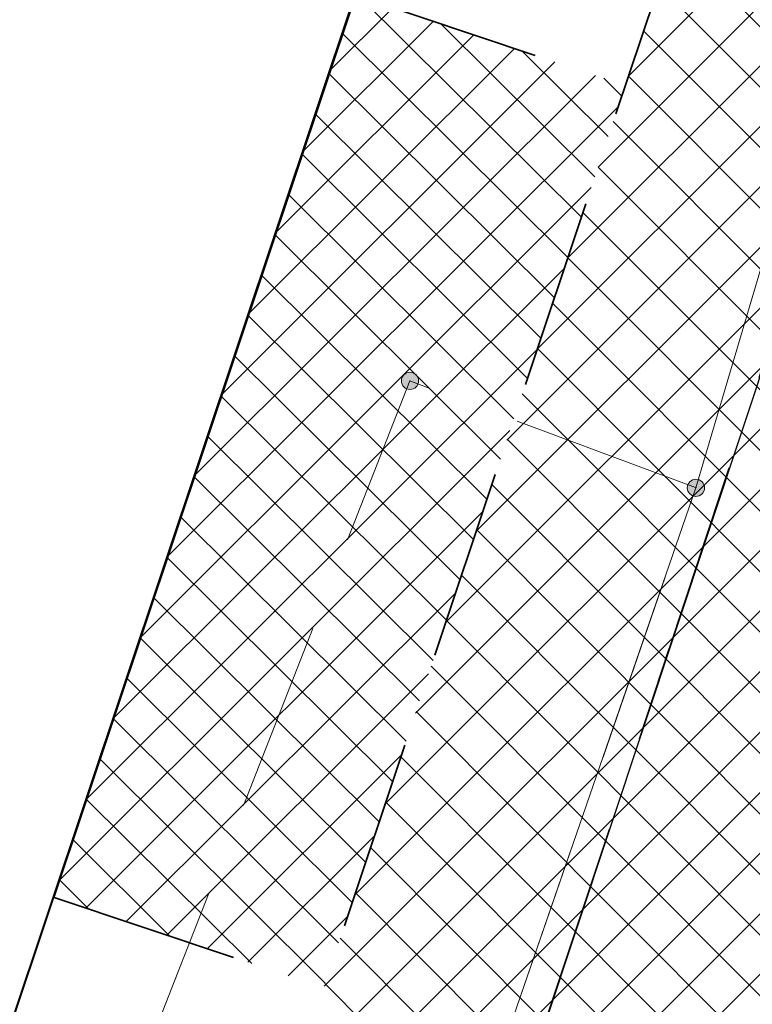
# Model space of a CAD drawing. Header units: metres. Extents: x 6599594 to 6600699, y 5687867 to 5691114.
# Tile 172 of 256: x 6599943.85 to 6599947.7, y 5688863.19 to 5688868.37. Entities that reach past the tile are written whole.
import ezdxf

# ---------------------------------------------------------------- set-up
doc = ezdxf.new("R2010")
doc.units = ezdxf.units.M
doc.header["$MEASUREMENT"] = 0
for name, pattern in [('1', [0]), ('3_EGBZ', [1.5, 1, -0.5]), ('BTO', [0]), ('BUG', [1.5, 1, -0.5]), ('GUK', [2, 1.5, -0.5]), ('GUZ', [1, 0.5, -0.5]), ('L_0_04', [1.5, 1, -0.5])]:
    doc.linetypes.add(name, pattern=pattern)
doc.layers.get('0').update_dxf_attribs({"color": 253, "linetype": 'CONTINUOUS', "lineweight": 13})
for name, color, linetype, lineweight in [('_dren', 30, '3_EGBZ', 40), ('_kolor chodnik', 50, '1', 5), ('_kolor jezdnia', 4, '1', 0), ('_kolor pobocze', 211, '1', 5), ('_kolor zjazdy kostka', 7, '1', 5), ('_kolor zjazdy tłuczeń', 30, '1', 5), ('_kolor ścieżka @ 1', 10, '1', 0), ('_kraweznik', 7, 'CONTINUOUS', 35), ('_obrzeze', 10, 'BUG', 35), ('_podział mój', 201, 'BTO', 40), ('Dzialki', 130, '1', 30), ('Kontury', 252, 'GUK', 9), ('OT_Komunikacja', 7, 'CONTINUOUS', 0), ('OT_ZagospodarowanieTerenu', 7, 'CONTINUOUS', 0), ('pkt_sztuczny_i_naturalny', 7, 'CONTINUOUS', 5), ('Uzytki', 252, 'GUZ', 9)]:
    doc.layers.add(name, color=color, linetype=linetype, lineweight=lineweight)
pattern_1 = [(45, (0, 0), (-0.1414213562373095, 0.1414213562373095), []), (135, (0, 0), (-0.1414213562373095, -0.1414213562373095), [])]

# ---------------------------------------------------------------- blocks, each defined once
blk = doc.blocks.new('169')
at = {"linetype": 'Continuous', "lineweight": 13}
blk.add_hatch(color=0, dxfattribs=at).paths.add_polyline_path([(0, -0.090553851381, 1), (0, 0.090553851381, 1)])
at = {"color": 0, "linetype": 'Continuous', "lineweight": 13}
blk.add_circle((0, 0), 0.090553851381, dxfattribs=at)
blk = doc.blocks.new('hhh')
at = {"layer": '_podział mój'}
blk.add_line((6600012.715234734, 5689068.962127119), (6599853.466151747, 5688593.232024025), dxfattribs=at)

msp = doc.modelspace()

# ---------------------------------------------------------------- hatches: boundary and pattern name
at = {"layer": '_kolor chodnik'}
h = msp.add_hatch(dxfattribs=at)
h.set_pattern_fill('ANSI37', color=256, scale=1.6)
h.set_pattern_definition(pattern_1)
h.paths.add_polyline_path([(6599849.938171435, 5688542.085872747), (6599852.232147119, 5688548.938742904), (6599853.573135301, 5688548.489851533), (6599853.827082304, 5688549.248475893), (6599851.793849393, 5688549.929093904), (6599849.895278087, 5688548.982823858), (6599847.823506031, 5688542.793750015)])
edge = h.paths.add_edge_path()
edge.add_line((6600018.106075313, 5689087.454911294), (6600022.42781917, 5689091.229234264))
edge.add_line((6600022.42781917, 5689091.229234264), (6600020.233254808, 5689093.742094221))
edge.add_line((6600020.233254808, 5689093.742094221), (6600017.159471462, 5689091.057656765))
edge.add_arc((6600023.275194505, 5689085.385140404), 8.34143334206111, 137.1531558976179, 148.8016577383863)
edge.add_line((6600016.140105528, 5689089.706021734), (6600018.106075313, 5689087.454911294))
h.paths.add_polyline_path([(6600038.501784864, 5689187.59229436), (6600037.906968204, 5689187.700586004), (6600037.638296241, 5689186.224843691), (6600038.240083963, 5689186.115282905)])
h.paths.add_polyline_path([(6600069.098302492, 5689360.276020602), (6600068.321239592, 5689360.413462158), (6600068.064048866, 5689358.936495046), (6600068.836639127, 5689358.799546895)])
h.paths.add_polyline_path([(6600082.393785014, 5689362.950258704), (6600082.941124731, 5689366.103121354), (6600081.481377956, 5689366.361351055), (6600080.923159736, 5689363.210828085)])
h.paths.add_polyline_path([(6600074.022236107, 5689388.065861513), (6600072.983907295, 5689388.249860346), (6600072.723374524, 5689386.772538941), (6600073.760538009, 5689386.588865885)])
h.paths.add_polyline_path([(6600105.602402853, 5689486.45426531), (6600106.738797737, 5689489.760539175), (6600105.28818975, 5689490.281952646), (6600104.132785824, 5689486.965912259)])
h.paths.add_polyline_path([(6600132.519778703, 5689678.737346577), (6600131.636986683, 5689678.922259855), (6600131.330470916, 5689677.453953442), (6600132.212256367, 5689677.269208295)])
h.paths.add_polyline_path([(6600156.649397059, 5689798.7449027), (6600156.48800471, 5689797.95886096), (6600157.450195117, 5689797.757316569), (6600157.615023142, 5689798.542205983)])
h.paths.add_polyline_path([(6600189.055358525, 5689948.643107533), (6600187.902868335, 5689948.884512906), (6600187.600024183, 5689947.417400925), (6600188.748131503, 5689947.176379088)])
edge = h.paths.add_edge_path()
edge.add_line((6600204.459383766, 5690032.969035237), (6600204.153258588, 5690031.227801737))
edge.add_arc((6600202.328347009, 5690027.299936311), 4.331100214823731, 41.853001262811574, 65.08011546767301, ccw=False)
edge.add_arc((6600032.903931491, 5690051.979071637), 174.020003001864, 352.8070218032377, 353.495463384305)
edge.add_arc((6600202.372679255, 5690027.343587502), 5.999999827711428, 55.12102442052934, 69.64815978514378)
edge = h.paths.add_edge_path()
edge.add_line((6600205.046027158, 5690040.265402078), (6600204.972740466, 5690038.483452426))
edge.add_arc((6600203.986269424, 5690044.401803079), 5.999999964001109, 279.4630688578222, 294.9140560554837)
edge.add_line((6600206.513819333, 5690038.960158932), (6600206.607027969, 5690041.030672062))
edge.add_arc((6600203.986269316, 5690044.401803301), 4.270000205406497, 284.3702444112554, 307.86193139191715, ccw=False)
edge = h.paths.add_edge_path()
edge.add_arc((6600203.547470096, 5690044.558759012), 6.446878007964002, 324.43500910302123, 356.20133685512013, ccw=False)
edge.add_arc((6600203.986269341, 5690044.401803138), 6.000000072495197, 323.2169970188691, 357.4193489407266)
h.paths.add_polyline_path([(6600208.910055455, 5690121.713696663), (6600208.146285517, 5690121.748120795), (6600207.125602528, 5690121.794124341), (6600209.971605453, 5690121.665851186)])
edge = h.paths.add_edge_path()
edge.add_line((6600238.769818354, 5690481.648294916), (6600240.338176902, 5690490.87374652))
edge.add_line((6600240.338176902, 5690490.87374652), (6600241.251295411, 5690510.829461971))
edge.add_line((6600241.251295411, 5690510.829461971), (6600239.524022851, 5690510.928942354))
edge.add_line((6600239.524022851, 5690510.928942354), (6600238.633343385, 5690491.167757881))
edge.add_line((6600238.633343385, 5690491.167757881), (6600234.579716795, 5690467.661262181))
edge.add_line((6600234.579716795, 5690467.661262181), (6600234.449796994, 5690464.966873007))
edge.add_arc((6600242.443669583, 5690464.607462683), 8.001948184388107, 177.4256737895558, 268.2543056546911)
edge.add_line((6600242.199903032, 5690456.609228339), (6600242.216657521, 5690457.359274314))
edge.add_line((6600242.216657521, 5690457.359274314), (6600242.305257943, 5690458.836738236))
edge.add_arc((6600242.444504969, 5690464.607952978), 5.772894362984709, 177.0298084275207, 268.6178439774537, ccw=False)
edge.add_line((6600236.679365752, 5690464.907083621), (6600236.951876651, 5690470.95443634))
edge.add_line((6600236.951876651, 5690470.95443634), (6600238.15078669, 5690478.210832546))
edge.add_line((6600238.15078669, 5690478.210832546), (6600238.769818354, 5690481.648294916))
h.paths.add_polyline_path([(6600238.769818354, 5690481.648294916), (6600238.15078669, 5690478.210832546), (6600239.670056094, 5690477.930590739), (6600240.266710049, 5690481.376366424)])
edge = h.paths.add_edge_path()
edge.add_line((6600223.366500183, 5690460.339976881), (6600223.278629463, 5690457.997544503))
edge.add_arc((6600220.967166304, 5690465.656339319), 7.999999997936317, 286.7940807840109, 300.2738222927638)
edge.add_line((6600225.000231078, 5690458.747331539), (6600225.240084, 5690461.623695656))
edge.add_arc((6600221.105749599, 5690465.648640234), 5.76999998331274, 293.06724424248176, 315.7681070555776, ccw=False)
edge = h.paths.add_edge_path()
edge.add_arc((6600220.025145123, 5690444.676291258), 5.770000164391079, 37.996647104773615, 59.94382588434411, ccw=False)
edge.add_line((6600224.572175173, 5690448.22839199), (6600224.817793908, 5690451.081798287))
edge.add_arc((6600220.025145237, 5690444.676291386), 7.999999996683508, 53.19588653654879, 68.15166733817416)
edge.add_line((6600223.00235276, 5690452.101669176), (6600222.91504296, 5690449.670427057))
edge = h.paths.add_edge_path()
edge.add_arc((6600221.105749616, 5690465.648640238), 7.999999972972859, 328.0222308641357, 357.0132597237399)
edge.add_line((6600229.094882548, 5690465.23180147), (6600229.218816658, 5690467.593604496))
edge.add_line((6600229.218816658, 5690467.593604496), (6600228.218919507, 5690467.645774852))
edge.add_line((6600228.218919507, 5690467.645774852), (6600227.891778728, 5690461.411918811))
h.paths.add_polyline_path([(6600200.980142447, 5690012.236744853), (6600202.317278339, 5690011.956662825), (6600202.522293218, 5690012.935421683), (6600201.182321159, 5690013.216097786)])
h.paths.add_polyline_path([(6600196.457878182, 5689983.98337835), (6600195.202332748, 5689984.246370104), (6600194.899091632, 5689982.777335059), (6600196.150355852, 5689982.515240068)])
edge = h.paths.add_edge_path()
edge.add_line((6600112.305909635, 5689517.991018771), (6600112.691041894, 5689519.807934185))
edge.add_line((6600112.691041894, 5689519.807934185), (6600113.245521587, 5689522.423769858))
edge.add_line((6600113.245521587, 5689522.423769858), (6600111.553124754, 5689522.782507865))
edge.add_line((6600111.553124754, 5689522.782507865), (6600107.405864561, 5689503.21722655))
edge.add_line((6600107.405864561, 5689503.21722655), (6600099.494506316, 5689480.361667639))
edge.add_line((6600099.494506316, 5689480.361667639), (6600099.182814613, 5689478.891218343))
edge.add_arc((6600107.008997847, 5689477.232359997), 8.000059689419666, 168.0325629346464, 257.7529108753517)
edge.add_line((6600105.311960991, 5689469.414366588), (6600105.784990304, 5689471.593619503))
edge.add_arc((6600107.008927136, 5689477.232314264), 5.769999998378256, 168.0321375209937, 257.7533362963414, ccw=False)
edge.add_line((6600101.364343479, 5689478.42879883), (6600101.647245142, 5689479.76342708))
edge.add_line((6600101.647245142, 5689479.76342708), (6600104.132785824, 5689486.965912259))
edge.add_line((6600104.132785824, 5689486.965912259), (6600105.28818975, 5689490.281952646))
edge.add_line((6600105.28818975, 5689490.281952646), (6600108.240043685, 5689498.809726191))
edge.add_line((6600108.240043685, 5689498.809726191), (6600112.305909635, 5689517.991018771))
h.paths.add_polyline_path([(6600136.009573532, 5689645.499114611), (6600138.333647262, 5689645.012304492), (6600138.661671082, 5689646.578318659), (6600134.869459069, 5689647.372651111)])
at = {"layer": '_kolor jezdnia'}
h = msp.add_hatch(dxfattribs=at)
h.set_pattern_fill('ANSI37', color=4, scale=3.5)
h.set_pattern_definition([(45, (0, 0), (-0.3093592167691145, 0.3093592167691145), []), (135, (0, 0), (-0.3093592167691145, -0.3093592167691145), [])])
edge = h.paths.add_edge_path()
edge.add_line((6599833.066047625, 5688539.933393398), (6599850.649511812, 5688527.983462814))
edge.add_arc((6599857.337592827, 5688536.653968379), 10.95025544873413, 169.5012687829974, 232.3548431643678, ccw=False)
edge.add_arc((6599858.085851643, 5688536.618142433), 11.69295282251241, 162.2507788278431, 169.9967502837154, ccw=False)
edge.add_line((6599846.949484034, 5688540.182754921), (6599847.823506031, 5688542.793750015))
edge.add_line((6599847.823506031, 5688542.793750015), (6599849.895278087, 5688548.982823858))
edge.add_line((6599849.895278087, 5688548.982823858), (6599852.434748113, 5688556.56906746))
edge.add_line((6599852.434748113, 5688556.56906746), (6599928.48625871, 5688783.760284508))
edge.add_line((6599928.48625871, 5688783.760284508), (6599931.025728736, 5688791.34652811))
edge.add_line((6599931.025728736, 5688791.34652811), (6599996.657773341, 5688987.411326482))
edge.add_line((6599996.657773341, 5688987.411326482), (6599999.197243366, 5688994.997570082))
edge.add_line((6599999.197243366, 5688994.997570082), (6600021.930100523, 5689062.908193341))
edge.add_line((6600021.930100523, 5689062.908193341), (6600017.620224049, 5689067.371531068))
edge.add_line((6600017.620224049, 5689067.371531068), (6600016.714558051, 5689064.654078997))
edge.add_line((6600016.714558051, 5689064.654078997), (6600012.423620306, 5689051.835617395))
edge.add_line((6600012.423620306, 5689051.835617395), (6600009.884150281, 5689044.249373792))
edge.add_line((6600009.884150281, 5689044.249373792), (6599977.53516164, 5688947.612159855))
edge.add_line((6599977.53516164, 5688947.612159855), (6599974.995691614, 5688940.025916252))
edge.add_line((6599974.995691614, 5688940.025916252), (6599942.096912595, 5688841.746295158))
edge.add_line((6599942.096912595, 5688841.746295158), (6599939.557442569, 5688834.160051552))
edge.add_line((6599939.557442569, 5688834.160051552), (6599882.679288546, 5688664.246042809))
edge.add_line((6599882.679288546, 5688664.246042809), (6599880.139818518, 5688656.659799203))
edge.add_line((6599880.139818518, 5688656.659799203), (6599852.46454386, 5688573.984527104))
edge.add_line((6599852.46454386, 5688573.984527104), (6599842.470137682, 5688544.127903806))
edge.add_arc((6599835.706422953, 5688546.652910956), 7.219660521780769, 248.5480913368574, 339.52856074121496, ccw=False)
h.paths.add_polyline_path([(6600044.653202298, 5689172.271628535), (6600046.276244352, 5689181.431901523), (6600047.759199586, 5689189.801539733), (6600051.0603021, 5689208.432603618), (6600052.368792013, 5689215.817578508), (6600054.808584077, 5689229.587499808), (6600056.11707399, 5689236.972474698), (6600057.346666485, 5689243.912161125), (6600058.655146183, 5689251.297078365), (6600058.831439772, 5689252.292060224), (6600060.098987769, 5689259.445963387), (6600060.139929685, 5689259.677035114), (6600061.407468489, 5689266.830886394), (6600072.329030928, 5689328.470998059), (6600073.637511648, 5689335.855921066), (6600077.337304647, 5689356.73715072), (6600078.820259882, 5689365.106788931), (6600081.142794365, 5689378.214921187), (6600082.538516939, 5689386.092227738), (6600095.187867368, 5689457.483787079), (6600091.082877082, 5689465.8405575), (6600089.043088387, 5689454.328211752), (6600087.870641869, 5689447.711051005), (6600087.560133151, 5689445.958573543), (6600086.562151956, 5689440.326076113), (6600082.433200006, 5689417.022719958), (6600080.95024477, 5689408.65308175), (6600077.202698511, 5689387.502337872), (6600075.719743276, 5689379.132699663), (6600073.469199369, 5689366.430874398), (6600071.986244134, 5689358.061236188), (6600069.98686466, 5689346.776955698), (6600068.591142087, 5689338.899649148), (6600065.559290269, 5689321.78820693), (6600064.163567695, 5689313.910900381), (6600059.719426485, 5689288.828650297), (6600058.323703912, 5689280.951343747), (6600057.563846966, 5689276.662793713), (6600056.168124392, 5689268.785487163), (6600054.804920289, 5689261.091711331), (6600053.409197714, 5689253.21440478), (6600053.264817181, 5689252.399536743), (6600051.869094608, 5689244.522230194), (6600051.183555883, 5689240.653124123), (6600049.787833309, 5689232.775817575), (6600046.593849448, 5689214.749319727), (6600045.198126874, 5689206.872013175), (6600044.41754409, 5689202.466488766), (6600042.934588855, 5689194.096850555), (6600036.429952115, 5689157.38538759), (6600034.946996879, 5689149.01574938), (6600030.579776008, 5689124.367629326), (6600027.529365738, 5689107.151445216), (6600024.895072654, 5689094.014582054), (6600030.583685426, 5689094.264316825), (6600032.945013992, 5689106.191885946), (6600043.170247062, 5689163.901990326)])
edge = h.paths.add_edge_path()
edge.add_line((6600111.106812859, 5689535.144351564), (6600111.256844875, 5689535.85214863))
edge.add_line((6600111.256844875, 5689535.85214863), (6600112.915748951, 5689543.678261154))
edge.add_line((6600112.915748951, 5689543.678261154), (6600117.304772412, 5689564.384094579))
edge.add_line((6600117.304772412, 5689564.384094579), (6600119.067357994, 5689572.699339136))
edge.add_line((6600119.067357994, 5689572.699339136), (6600120.087667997, 5689577.512794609))
edge.add_line((6600120.087667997, 5689577.512794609), (6600121.642890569, 5689584.849775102))
edge.add_line((6600121.642890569, 5689584.849775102), (6600128.436769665, 5689616.900852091))
edge.add_line((6600128.436769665, 5689616.900852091), (6600129.991992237, 5689624.237832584))
edge.add_line((6600129.991992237, 5689624.237832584), (6600132.660554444, 5689636.827148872))
edge.add_line((6600132.660554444, 5689636.827148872), (6600133.208838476, 5689639.444704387))
edge.add_line((6600133.208838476, 5689639.444704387), (6600134.848957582, 5689647.274775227))
edge.add_line((6600134.848957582, 5689647.274775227), (6600138.97649476, 5689666.979995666))
edge.add_line((6600138.97649476, 5689666.979995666), (6600140.51410642, 5689674.320687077))
edge.add_line((6600140.51410642, 5689674.320687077), (6600145.209128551, 5689696.735129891))
edge.add_line((6600145.209128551, 5689696.735129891), (6600146.746740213, 5689704.075821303))
edge.add_line((6600146.746740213, 5689704.075821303), (6600151.462308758, 5689726.588354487))
edge.add_line((6600151.462308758, 5689726.588354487), (6600152.999920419, 5689733.929045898))
edge.add_line((6600152.999920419, 5689733.929045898), (6600155.244070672, 5689744.642813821))
edge.add_line((6600155.244070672, 5689744.642813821), (6600156.781682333, 5689751.983505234))
edge.add_line((6600156.781682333, 5689751.983505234), (6600161.635515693, 5689775.156126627))
edge.add_line((6600161.635515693, 5689775.156126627), (6600163.378142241, 5689783.475576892))
edge.add_line((6600163.378142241, 5689783.475576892), (6600163.850769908, 5689785.731942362))
edge.add_line((6600163.850769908, 5689785.731942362), (6600167.028500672, 5689800.902704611))
edge.add_line((6600167.028500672, 5689800.902704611), (6600179.49088801, 5689860.399222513))
edge.add_line((6600179.49088801, 5689860.399222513), (6600181.233514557, 5689868.718672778))
edge.add_line((6600181.233514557, 5689868.718672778), (6600181.84713393, 5689871.648144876))
edge.add_line((6600181.84713393, 5689871.648144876), (6600183.384745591, 5689878.988836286))
edge.add_line((6600183.384745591, 5689878.988836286), (6600184.935818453, 5689886.393792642))
edge.add_line((6600184.935818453, 5689886.393792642), (6600186.575937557, 5689894.223863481))
edge.add_line((6600186.575937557, 5689894.223863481), (6600194.05133812, 5689929.912074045))
edge.add_line((6600194.05133812, 5689929.912074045), (6600195.691457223, 5689937.742144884))
edge.add_line((6600195.691457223, 5689937.742144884), (6600202.915799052, 5689972.231779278))
edge.add_line((6600202.915799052, 5689972.231779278), (6600204.555918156, 5689980.061850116))
edge.add_line((6600204.555918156, 5689980.061850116), (6600206.062781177, 5689987.255744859))
edge.add_line((6600206.062781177, 5689987.255744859), (6600207.702900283, 5689995.085815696))
edge.add_line((6600207.702900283, 5689995.085815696), (6600210.232559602, 5690007.162628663))
edge.add_line((6600210.232559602, 5690007.162628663), (6600211.694938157, 5690014.144150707))
edge.add_arc((6600028.177652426, 5690052.584442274), 187.5000004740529, 348.1696294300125, 357.4195276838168)
edge.add_line((6600215.487522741, 5690044.142720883), (6600208.310270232, 5690026.480446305))
edge.add_arc((6600032.903933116, 5690051.97907145), 177.2500013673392, 348.1696294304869, 351.7289130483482, ccw=False)
edge.add_line((6600206.38894146, 5690015.640182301), (6600205.966941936, 5690013.625519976))
edge.add_line((6600205.966941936, 5690013.625519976), (6600204.326822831, 5690005.795449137))
edge.add_line((6600204.326822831, 5690005.795449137), (6600197.076961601, 5689971.183982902))
edge.add_line((6600197.076961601, 5689971.183982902), (6600195.334335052, 5689962.864532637))
edge.add_line((6600195.334335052, 5689962.864532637), (6600193.44722506, 5689953.855305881))
edge.add_line((6600193.44722506, 5689953.855305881), (6600191.909227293, 5689946.512771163))
edge.add_line((6600191.909227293, 5689946.512771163), (6600185.496844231, 5689915.899498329))
edge.add_line((6600185.496844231, 5689915.899498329), (6600183.856521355, 5689908.068454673))
edge.add_line((6600183.856521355, 5689908.068454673), (6600182.066605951, 5689899.523243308))
edge.add_line((6600182.066605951, 5689899.523243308), (6600180.32407057, 5689891.204228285))
edge.add_line((6600180.32407057, 5689891.204228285), (6600174.320344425, 5689862.541919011))
edge.add_line((6600174.320344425, 5689862.541919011), (6600172.577809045, 5689854.222903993))
edge.add_line((6600172.577809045, 5689854.222903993), (6600163.663810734, 5689811.666703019))
edge.add_line((6600163.663810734, 5689811.666703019), (6600162.023782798, 5689803.837067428))
edge.add_line((6600162.023782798, 5689803.837067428), (6600160.924220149, 5689798.587659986))
edge.add_line((6600160.924220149, 5689798.587659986), (6600159.279208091, 5689790.734229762))
edge.add_line((6600159.279208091, 5689790.734229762), (6600157.107250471, 5689780.365115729))
edge.add_line((6600157.107250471, 5689780.365115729), (6600155.462238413, 5689772.511685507))
edge.add_line((6600155.462238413, 5689772.511685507), (6600153.380318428, 5689762.572418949))
edge.add_line((6600153.380318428, 5689762.572418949), (6600151.735124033, 5689754.718118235))
edge.add_line((6600151.735124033, 5689754.718118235), (6600148.586504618, 5689739.686336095))
edge.add_line((6600148.586504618, 5689739.686336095), (6600146.885007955, 5689731.563243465))
edge.add_line((6600146.885007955, 5689731.563243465), (6600141.75088822, 5689707.052510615))
edge.add_line((6600141.75088822, 5689707.052510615), (6600140.110896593, 5689699.223048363))
edge.add_line((6600140.110896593, 5689699.223048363), (6600133.483561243, 5689667.583574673))
edge.add_line((6600133.483561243, 5689667.583574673), (6600131.860394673, 5689659.834436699))
edge.add_line((6600131.860394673, 5689659.834436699), (6600131.740984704, 5689659.26436315))
edge.add_line((6600131.740984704, 5689659.26436315), (6600130.117814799, 5689651.515209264))
edge.add_line((6600130.117814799, 5689651.515209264), (6600127.27873359, 5689637.961189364))
edge.add_line((6600127.27873359, 5689637.961189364), (6600126.924568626, 5689636.290366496))
edge.add_line((6600126.924568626, 5689636.290366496), (6600125.166244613, 5689627.995226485))
edge.add_line((6600125.166244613, 5689627.995226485), (6600118.009503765, 5689594.232298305))
edge.add_line((6600118.009503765, 5689594.232298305), (6600116.25117975, 5689585.937158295))
edge.add_line((6600116.25117975, 5689585.937158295), (6600113.665314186, 5689573.737975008))
edge.add_line((6600113.665314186, 5689573.737975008), (6600111.898534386, 5689565.402943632))
edge.add_line((6600111.898534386, 5689565.402943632), (6600104.889982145, 5689532.339115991))
edge.add_line((6600104.889982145, 5689532.339115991), (6600103.22663594, 5689524.492047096))
edge.add_line((6600103.22663594, 5689524.492047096), (6600096.623876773, 5689493.342605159))
edge.add_line((6600096.623876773, 5689493.342605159), (6600094.968986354, 5689485.535427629))
edge.add_line((6600094.968986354, 5689485.535427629), (6600094.300101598, 5689482.379870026))
edge.add_line((6600094.300101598, 5689482.379870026), (6600099.182814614, 5689478.891218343))
edge.add_line((6600099.182814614, 5689478.891218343), (6600099.494506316, 5689480.361667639))
edge.add_line((6600099.494506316, 5689480.361667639), (6600111.106812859, 5689535.144351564))
edge = h.paths.add_edge_path()
edge.add_arc((6600239.213891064, 5690851.400367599), 10.00000000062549, -2.8342403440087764, 76.13703556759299, ccw=False)
edge.add_line((6600249.201658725, 5690850.905901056), (6600249.082723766, 5690848.503524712))
edge.add_line((6600249.082723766, 5690848.503524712), (6600247.016487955, 5690806.767468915))
edge.add_line((6600247.016487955, 5690806.767468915), (6600246.092398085, 5690789.152178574))
edge.add_line((6600246.092398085, 5690789.152178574), (6600233.768116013, 5690572.015170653))
edge.add_line((6600233.768116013, 5690572.015170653), (6600228.959056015, 5690465.296202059))
edge.add_line((6600228.959056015, 5690465.296202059), (6600234.588724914, 5690465.017134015))
edge.add_line((6600234.588724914, 5690465.017134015), (6600239.262540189, 5690571.767576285))
edge.add_line((6600239.262540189, 5690571.767576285), (6600252.50503885, 5690806.400146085))
edge.add_line((6600252.50503885, 5690806.400146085), (6600254.569211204, 5690848.094521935))
edge.add_arc((6600262.559425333, 5690847.6989487), 7.999999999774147, 76.13703557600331, 177.1657596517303, ccw=False)
edge.add_line((6600264.476229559, 5690855.465921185), (6600241.609896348, 5690861.109083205))
edge = h.paths.add_edge_path()
edge.add_line((6600250.031475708, 5690451.625307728), (6600250.231741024, 5690455.772579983))
edge.add_line((6600250.231741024, 5690455.772579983), (6600246.257763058, 5690456.417303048))
edge.add_line((6600246.257763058, 5690456.417303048), (6600242.171761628, 5690456.61060902))
edge.add_arc((6600242.563100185, 5690464.586983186), 7.985968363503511, 176.9123644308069, 267.1911945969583, ccw=False)
edge.add_line((6600234.588724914, 5690465.017134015), (6600228.959056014, 5690465.296202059))
edge.add_arc((6600220.965133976, 5690465.657286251), 8.002072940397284, 267.8289300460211, 357.413716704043, ccw=False)
edge.add_line((6600220.661989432, 5690457.660957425), (6600212.406915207, 5690458.119572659))
edge.add_line((6600212.406915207, 5690458.119572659), (6600208.431872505, 5690457.817501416))
edge.add_line((6600208.431872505, 5690457.817501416), (6600208.233912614, 5690454.548331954))
edge.add_line((6600208.233912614, 5690454.548331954), (6600212.129565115, 5690453.127270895))
edge.add_line((6600212.129565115, 5690453.127270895), (6600218.640548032, 5690452.76554962))
edge.add_line((6600218.640548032, 5690452.76554962), (6600216.486747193, 5690452.885205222))
edge.add_line((6600216.486747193, 5690452.885205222), (6600220.468905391, 5690452.663974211))
edge.add_arc((6600220.025145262, 5690444.676291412), 7.99999997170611, -0.3386579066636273, 86.8201700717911, ccw=False)
edge.add_line((6600228.025005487, 5690444.629006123), (6600227.803602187, 5690439.649256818))
edge.add_line((6600227.803602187, 5690439.649256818), (6600226.885525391, 5690435.936828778))
edge.add_line((6600226.885525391, 5690435.936828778), (6600225.534849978, 5690405.967249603))
edge.add_line((6600225.534849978, 5690405.967249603), (6600226.115199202, 5690402.187514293))
edge.add_line((6600226.115199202, 5690402.187514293), (6600213.445139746, 5690121.008786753))
edge.add_line((6600213.445139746, 5690121.008786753), (6600213.352800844, 5690118.960058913))
edge.add_line((6600213.352800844, 5690118.960058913), (6600209.980184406, 5690044.131649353))
edge.add_arc((6600203.98626942, 5690044.401803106), 5.999999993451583, 257.4162346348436, 357.41934921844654, ccw=False)
edge.add_line((6600202.679069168, 5690038.545931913), (6600201.589735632, 5690033.666039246))
edge.add_line((6600201.589735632, 5690033.666039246), (6600203.67987942, 5690033.199458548))
edge.add_arc((6600202.372679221, 5690027.343587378), 5.999999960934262, -8.27108729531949, 77.41623506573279, ccw=False)
edge.add_line((6600208.310270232, 5690026.480446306), (6600215.487522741, 5690044.142720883))
edge.add_line((6600215.487522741, 5690044.142720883), (6600216.199687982, 5690059.9446614))
edge.add_line((6600216.199687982, 5690059.9446614), (6600216.537356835, 5690067.437056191))
edge.add_line((6600216.537356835, 5690067.437056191), (6600223.893528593, 5690230.66011469))
edge.add_line((6600223.893528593, 5690230.66011469), (6600224.231197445, 5690238.152509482))
edge.add_line((6600224.231197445, 5690238.152509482), (6600233.507835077, 5690443.987992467))
edge.add_arc((6600241.499722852, 5690443.627812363), 7.999999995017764, 87.29208981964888, 177.4195277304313, ccw=False)
edge.add_line((6600241.877677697, 5690451.618879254), (6600246.021541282, 5690451.422886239))
edge.add_line((6600246.021541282, 5690451.422886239), (6600246.427694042, 5690451.44338883))
edge.add_line((6600246.427694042, 5690451.44338883), (6600246.79397003, 5690451.461878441))
edge.add_line((6600246.79397003, 5690451.461878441), (6600250.031475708, 5690451.625307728))
edge = h.paths.add_edge_path()
edge.add_line((6600007.33756506, 5689086.20374581), (6600006.980466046, 5689080.740822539))
edge.add_line((6600006.980466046, 5689080.740822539), (6600007.229745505, 5689080.720859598))
edge.add_line((6600007.229745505, 5689080.720859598), (6600008.093335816, 5689080.601653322))
edge.add_line((6600008.093335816, 5689080.601653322), (6600008.702681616, 5689080.53831051))
edge.add_arc((6600008.140193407, 5689070.554142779), 9.999999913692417, -18.557800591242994, 86.77547804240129, ccw=False)
edge.add_line((6600017.620224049, 5689067.371531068), (6600021.930100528, 5689062.908193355))
edge.add_arc((6599734.83819726, 5689159.011261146), 302.7499967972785, 341.4922000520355, 343.8640860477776)
edge.add_arc((6600034.895369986, 5689072.315877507), 9.581213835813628, 98.63328270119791, 164.5273290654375, ccw=False)
edge.add_line((6600033.457137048, 5689081.788529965), (6600033.832640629, 5689081.798737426))
edge.add_line((6600033.832640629, 5689081.798737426), (6600034.422462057, 5689082.05700874))
edge.add_line((6600034.422462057, 5689082.05700874), (6600036.833623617, 5689082.139040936))
edge.add_line((6600036.833623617, 5689082.139040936), (6600036.730225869, 5689087.148851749))
edge.add_line((6600036.730225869, 5689087.148851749), (6600036.579860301, 5689087.134303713))
edge.add_arc((6600036.479565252, 5689093.136286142), 6.002820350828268, 169.1687651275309, 270.9573417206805, ccw=False)
edge.add_line((6600030.583685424, 5689094.264316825), (6600024.895072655, 5689094.014582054))
edge.add_arc((6600015.200558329, 5689096.162123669), 9.929528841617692, 271.0943432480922, 347.5094668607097, ccw=False)
edge.add_arc((6600014.909438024, 5689089.646776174), 3.446070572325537, 264.4236009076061, 278.0194998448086, ccw=False)
edge.add_line((6600014.574573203, 5689086.217014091), (6600014.299554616, 5689086.232508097))
edge.add_line((6600014.299554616, 5689086.232508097), (6600010.474232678, 5689086.448019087))
edge.add_line((6600010.474232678, 5689086.448019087), (6600007.33756506, 5689086.20374581))
edge = h.paths.add_edge_path()
edge.add_line((6600105.490725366, 5689463.953528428), (6600106.927559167, 5689464.047234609))
edge.add_line((6600106.927559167, 5689464.047234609), (6600107.835, 5689468.66))
edge.add_line((6600107.835, 5689468.66), (6600105.311960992, 5689469.414366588))
edge.add_arc((6600107.008997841, 5689477.232359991), 8.000059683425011, 168.0325628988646, 257.75291091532, ccw=False)
edge.add_line((6600099.182814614, 5689478.891218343), (6600094.300101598, 5689482.379870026))
edge.add_arc((6600586.245114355, 5689378.104238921), 502.8750369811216, 168.032376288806, 169.9522165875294)
edge.add_line((6600091.082877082, 5689465.8405575), (6600095.187867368, 5689457.483787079))
edge.add_arc((6600103.065173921, 5689456.088064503), 8.000000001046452, 77.7533362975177, 169.9524553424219, ccw=False)
edge.add_line((6600104.762140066, 5689463.906012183), (6600105.490725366, 5689463.953528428))
at = {"layer": '_kolor pobocze'}
h = msp.add_hatch(dxfattribs=at)
h.set_pattern_fill('ANSI37', color=256, scale=1.6)
h.set_pattern_definition(pattern_1)
edge = h.paths.add_edge_path()
edge.add_line((6600035.926965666, 5689101.569442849), (6600036.046865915, 5689102.311543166))
edge.add_arc((6600058.171848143, 5689233.778275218), 133.3154772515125, 259.4578941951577, 260.4470163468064, ccw=False)
edge.add_line((6600033.780707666, 5689102.713067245), (6600032.142559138, 5689101.847662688))
edge.add_arc((6599734.838175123, 5689159.011266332), 302.7500195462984, 347.6801154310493, 349.11639019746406, ccw=False)
edge.add_arc((6600036.478170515, 5689093.133441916), 6.000000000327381, 167.68011541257, 271.5571101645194)
edge.add_line((6600036.64121064, 5689087.1356575), (6600036.730491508, 5689087.137804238))
edge.add_line((6600036.730491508, 5689087.137804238), (6600036.712463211, 5689087.887583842))
edge.add_line((6600036.712463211, 5689087.887583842), (6600036.559840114, 5689087.884077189))
edge.add_arc((6600036.482532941, 5689093.14290691), 5.259397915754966, 170.6455005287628, 270.8422131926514, ccw=False)
edge.add_arc((6600545.796425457, 5688991.216220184), 524.6691769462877, 167.9170060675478, 168.7028219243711, ccw=False)
edge.add_line((6600032.751078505, 5689101.044345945), (6600034.011432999, 5689101.917298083))
edge.add_line((6600034.011432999, 5689101.917298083), (6600035.926965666, 5689101.569442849))
edge = h.paths.add_edge_path()
edge.add_line((6600002.828843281, 5688994.032881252), (6600003.066918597, 5688994.74409159))
edge.add_line((6600003.066918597, 5688994.74409159), (6600001.227880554, 5688995.359703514))
edge.add_line((6600001.227880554, 5688995.359703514), (6600000.55876659, 5688996.702196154))
edge.add_line((6600000.55876659, 5688996.702196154), (6600022.641310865, 5689062.67011804))
edge.add_arc((6599734.838193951, 5689159.011262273), 303.5000002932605, 341.4922000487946, 343.8640860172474)
edge.add_arc((6600035.267451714, 5689072.092773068), 9.250000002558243, 91.55711016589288, 163.8640860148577, ccw=False)
edge.add_line((6600035.016098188, 5689081.339357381), (6600036.868703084, 5689081.389717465))
edge.add_line((6600036.868703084, 5689081.389717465), (6600036.850674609, 5689082.139504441))
edge.add_line((6600036.850674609, 5689082.139504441), (6600034.99571817, 5689082.089080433))
edge.add_arc((6600035.267451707, 5689072.092773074), 9.999999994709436, 91.55711014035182, 163.8640860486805)
edge.add_arc((6599734.838192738, 5689159.011262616), 302.7500015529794, 341.4922000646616, 343.8640860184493, ccw=False)
edge.add_line((6600021.930100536, 5689062.908193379), (6599999.748942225, 5688996.645678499))
edge.add_line((6599999.748942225, 5688996.645678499), (6600000.695212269, 5688994.747107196))
edge.add_line((6600000.695212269, 5688994.747107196), (6600002.828843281, 5688994.032881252))
h.paths.add_polyline_path([(6599971.7492186, 5688907.297112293), (6599971.084233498, 5688908.631320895), (6599997.822068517, 5688988.526766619), (6599999.164561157, 5688989.195880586), (6600001.003599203, 5688988.580268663), (6600001.241674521, 5688989.291479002), (6599999.108043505, 5688990.005704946), (6599997.209472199, 5688989.059434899), (6599970.270280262, 5688908.583087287), (6599971.216550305, 5688906.684515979), (6599973.350181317, 5688905.970290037), (6599973.588256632, 5688906.681500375)])
h.paths.add_polyline_path([(6599932.504667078, 5688790.060553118), (6599931.835553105, 5688791.403045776), (6599968.343406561, 5688900.4641754), (6599969.685899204, 5688901.133289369), (6599971.524937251, 5688900.517677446), (6599971.763012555, 5688901.228887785), (6599969.629381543, 5688901.94311373), (6599967.730810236, 5688900.996843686), (6599931.025728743, 5688791.34652811), (6599931.971998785, 5688789.447956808), (6599934.105629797, 5688788.73373086), (6599934.343705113, 5688789.4449412)])
at = {"layer": '_kolor zjazdy kostka'}
h = msp.add_hatch(dxfattribs=at)
h.set_pattern_fill('ANSI37', color=256, scale=1.6)
h.set_pattern_definition(pattern_1)
h.paths.add_polyline_path([(6600244.137440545, 5690813.934732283), (6600242.369522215, 5690814.022127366), (6600242.097568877, 5690808.528921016), (6600243.865482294, 5690808.441426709)])
h.paths.add_polyline_path([(6600247.012128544, 5690806.679412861), (6600247.442736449, 5690815.377295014), (6600247.393289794, 5690814.378518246), (6600247.113277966, 5690808.722537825)])
h.paths.add_polyline_path([(6600242.297085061, 5690788.088808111), (6600240.958726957, 5690788.155683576), (6600240.648818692, 5690782.664569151), (6600241.987258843, 5690782.599147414)])
h.paths.add_polyline_path([(6600245.558275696, 5690780.919298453), (6600246.037231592, 5690789.405686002), (6600244.985820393, 5690788.453468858), (6600244.612601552, 5690781.981345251)])
h.paths.add_polyline_path([(6600241.348405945, 5690723.711515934), (6600242.272017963, 5690722.691689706), (6600242.749709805, 5690731.155680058), (6600241.698138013, 5690730.203317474), (6600241.472690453, 5690726.27550499)])
h.paths.add_polyline_path([(6600225.772794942, 5690394.589141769), (6600224.731429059, 5690393.637598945), (6600224.461246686, 5690387.644646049), (6600225.412923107, 5690386.603142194)])
h.paths.add_polyline_path([(6600223.012390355, 5690333.280720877), (6600223.372595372, 5690341.272607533), (6600222.32835346, 5690340.318436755), (6600222.058239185, 5690334.324941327)])
h.paths.add_polyline_path([(6600215.496388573, 5690166.390602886), (6600215.856593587, 5690174.382489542), (6600214.812834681, 5690173.428760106), (6600214.542018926, 5690167.435062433)])
h.paths.add_polyline_path([(6600212.446537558, 5690121.053392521), (6600213.399499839, 5690120.010473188), (6600213.788744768, 5690128.503024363), (6600212.745135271, 5690127.54943145)])
h.paths.add_polyline_path([(6600209.977420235, 5690121.665589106), (6600210.225142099, 5690127.162117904), (6600207.346107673, 5690127.291879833), (6600207.119593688, 5690121.794395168)])
h.paths.add_polyline_path([(6600207.950178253, 5690070.725854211), (6600204.880846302, 5690070.828947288), (6600204.643784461, 5690065.333808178), (6600207.702521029, 5690065.204598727)])
h.paths.add_polyline_path([(6600200.981479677, 5690012.236464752), (6600199.969248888, 5690007.339980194), (6600201.282587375, 5690007.064882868), (6600202.31726072, 5690011.956666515)])
h.paths.add_polyline_path([(6600193.613960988, 5689970.406358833), (6600192.398010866, 5689970.660657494), (6600191.286205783, 5689965.274578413), (6600192.486379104, 5689965.023185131)])
h.paths.add_polyline_path([(6600189.061271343, 5689948.671423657), (6600189.98413328, 5689953.050774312), (6600188.818902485, 5689953.32186217), (6600187.908781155, 5689948.91282903)])
h.paths.add_polyline_path([(6600180.976201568, 5689915.317449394), (6600179.952861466, 5689910.421322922), (6600181.008474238, 5689910.200199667), (6600182.033843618, 5689915.09540201)])
h.paths.add_polyline_path([(6600176.508279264, 5689893.538690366), (6600177.476023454, 5689893.335973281), (6600178.603605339, 5689898.719146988), (6600177.636002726, 5689898.922290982)])
h.paths.add_polyline_path([(6600179.28182965, 5689859.401159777), (6600180.522246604, 5689860.211927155), (6600181.057490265, 5689860.561775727), (6600183.598022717, 5689860.029600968), (6600184.726606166, 5689865.412570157), (6600182.186324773, 5689865.943033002), (6600181.604764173, 5689866.832779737), (6600181.024456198, 5689867.720610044)])
h.paths.add_polyline_path([(6600160.200810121, 5689810.862606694), (6600159.232772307, 5689811.065842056), (6600158.207991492, 5689806.171529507), (6600159.175735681, 5689805.968812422)])
h.paths.add_polyline_path([(6600156.49391753, 5689797.987177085), (6600155.463416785, 5689793.068691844), (6600156.431160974, 5689792.865974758), (6600157.461419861, 5689797.784520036)])
edge = h.paths.add_edge_path()
edge.add_arc((6600173.111981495, 5689800.679690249), 5.999999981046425, 204.673115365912, 239.5411154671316, ccw=False)
edge.add_arc((6600173.162096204, 5689800.685330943), 6.047914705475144, 168.3203586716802, 204.5234866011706, ccw=False)
edge.add_line((6600167.239404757, 5689801.9096668), (6600163.651667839, 5689784.781499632))
edge.add_arc((6600169.524220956, 5689783.551410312), 5.999999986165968, 139.2146049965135, 168.1696294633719, ccw=False)
edge.add_arc((6600169.524220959, 5689783.551410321), 5.999999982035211, 96.80962310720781, 139.2146050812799, ccw=False)
edge.add_line((6600168.812796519, 5689789.509083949), (6600170.070461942, 5689795.507731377))
h.paths.add_polyline_path([(6600163.526364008, 5689776.866746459), (6600166.051243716, 5689776.337874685), (6600167.179826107, 5689781.720838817), (6600164.653945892, 5689782.249920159), (6600163.941148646, 5689783.340449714), (6600163.493329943, 5689784.025580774), (6600161.750703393, 5689775.706130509), (6600162.438017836, 5689776.155376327)])
h.paths.add_polyline_path([(6600152.614191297, 5689774.643430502), (6600153.639138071, 5689779.536616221), (6600152.646757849, 5689779.744928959), (6600151.646447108, 5689774.846147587)])
h.paths.add_polyline_path([(6600150.121074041, 5689767.466820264), (6600148.177624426, 5689758.16795459), (6600149.115997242, 5689757.971390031), (6600151.066362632, 5689767.268392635)])
h.paths.add_polyline_path([(6600142.970741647, 5689739.332500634), (6600141.888449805, 5689734.142420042), (6600144.036614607, 5689733.695518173), (6600145.123068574, 5689738.882330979)])
h.paths.add_polyline_path([(6600136.256357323, 5689701.052153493), (6600137.154085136, 5689700.864096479), (6600138.287960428, 5689706.274871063), (6600137.386492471, 5689706.464182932)])
h.paths.add_polyline_path([(6600130.081494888, 5689667.099389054), (6600129.212847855, 5689667.281639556), (6600128.083282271, 5689661.898895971), (6600128.953953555, 5689661.716447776)])
h.paths.add_polyline_path([(6600128.397394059, 5689659.030340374), (6600127.554144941, 5689659.207226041), (6600126.49340855, 5689653.810049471), (6600127.269860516, 5689653.647397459)])
h.paths.add_polyline_path([(6600134.990411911, 5689640.633636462), (6600137.30714639, 5689640.148363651), (6600138.339560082, 5689645.040620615), (6600136.015486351, 5689645.500958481), (6600135.435178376, 5689646.388788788), (6600134.8548704, 5689647.276619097), (6600133.214751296, 5689639.446548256), (6600134.102581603, 5689640.026856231)])
h.paths.add_polyline_path([(6600122.164164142, 5689634.294831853), (6600121.024067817, 5689628.914244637), (6600122.015114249, 5689628.705875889), (6600123.155614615, 5689634.086346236)])
h.paths.add_polyline_path([(6600114.54207576, 5689593.450769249), (6600113.493359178, 5689593.398339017), (6600112.364315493, 5689588.045694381), (6600113.29076438, 5689587.54753241)])
h.paths.add_polyline_path([(6600110.194543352, 5689572.941097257), (6600109.20781945, 5689573.148880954), (6600108.067717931, 5689567.768269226), (6600109.05014319, 5689567.535215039)])
h.paths.add_polyline_path([(6600119.083213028, 5689565.540446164), (6600119.089125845, 5689565.542290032), (6600121.462438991, 5689565.065690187), (6600122.598093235, 5689570.447168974), (6600120.229622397, 5689570.949214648), (6600119.651446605, 5689571.8119627), (6600119.073270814, 5689572.727655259), (6600117.310757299, 5689564.412754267)])
h.paths.add_polyline_path([(6600101.698666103, 5689532.937884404), (6600100.730666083, 5689533.141679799), (6600099.694214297, 5689528.250234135), (6600100.669121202, 5689528.045267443)])
h.paths.add_polyline_path([(6600094.064021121, 5689496.827028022), (6600093.080194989, 5689497.033910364), (6600092.036590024, 5689492.143967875), (6600093.038865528, 5689491.933250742)])
h.paths.add_polyline_path([(6600083.709836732, 5689453.74980843), (6600082.738586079, 5689448.336231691), (6600084.647281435, 5689448.027407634), (6600085.606840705, 5689453.416583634)])
h.paths.add_polyline_path([(6600084.434394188, 5689446.82589514), (6600083.348896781, 5689447.018140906), (6600082.567374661, 5689442.58660872), (6600083.649300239, 5689442.394910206)])
h.paths.add_polyline_path([(6600078.04194071, 5689410.721110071), (6600078.996952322, 5689416.137564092), (6600078.054833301, 5689416.304853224), (6600077.111232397, 5689410.886043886)])
h.paths.add_polyline_path([(6600072.911565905, 5689386.768652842), (6600071.960466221, 5689381.312635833), (6600072.800073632, 5689381.16322159), (6600073.766450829, 5689386.590709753)])
h.paths.add_polyline_path([(6600082.887400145, 5689379.432062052), (6600085.278102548, 5689379.03494316), (6600086.160383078, 5689383.956496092), (6600083.759726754, 5689384.355378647), (6600083.152078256, 5689385.224725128), (6600082.544429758, 5689386.094071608), (6600081.148707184, 5689378.216765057), (6600082.018053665, 5689378.824413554)])
h.paths.add_polyline_path([(6600080.731401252, 5689363.247695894), (6600080.041469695, 5689363.369939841), (6600079.433821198, 5689364.239286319), (6600078.8261727, 5689365.1086328), (6600077.343217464, 5689356.73899459), (6600078.212563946, 5689357.346643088), (6600079.081910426, 5689357.954291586), (6600081.429189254, 5689357.564866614), (6600082.388748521, 5689362.980514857)])
h.paths.add_polyline_path([(6600069.104215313, 5689360.304336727), (6600070.063917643, 5689365.720487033), (6600069.2708267, 5689365.861009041), (6600068.327152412, 5689360.441778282)])
h.paths.add_polyline_path([(6600066.550616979, 5689345.891799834), (6600065.546169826, 5689346.069805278), (6600064.677796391, 5689341.145792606), (6600065.678290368, 5689340.968483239)])
h.paths.add_polyline_path([(6600061.138656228, 5689321.077501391), (6600060.270282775, 5689316.15348863), (6600061.250715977, 5689315.979734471), (6600062.127590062, 5689320.902245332)])
h.paths.add_polyline_path([(6600055.325252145, 5689288.11325564), (6600054.456878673, 5689283.189242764), (6600055.410852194, 5689283.020177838), (6600056.283178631, 5689287.917022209)])
h.paths.add_polyline_path([(6600048.045675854, 5689182.819289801), (6600050.371939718, 5689182.407116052), (6600051.31444535, 5689187.67761207), (6600048.980409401, 5689188.064690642), (6600048.372760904, 5689188.934037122), (6600047.765112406, 5689189.803383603), (6600046.306982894, 5689181.603992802), (6600046.972918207, 5689182.069462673)])
h.paths.add_polyline_path([(6600040.943690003, 5689201.374141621), (6600039.339175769, 5689201.66987967), (6600038.429882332, 5689196.244216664), (6600039.984130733, 5689195.958493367)])
h.paths.add_polyline_path([(6600032.993704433, 5689156.473759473), (6600032.278185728, 5689156.600537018), (6600031.299242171, 5689151.188930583), (6600032.034145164, 5689151.058111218)])
h.paths.add_polyline_path([(6600026.309179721, 5689123.603833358), (6600025.417362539, 5689118.683970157), (6600026.271201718, 5689118.532684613), (6600027.143528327, 5689123.456001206)])
h.paths.add_polyline_path([(6600013.302986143, 5689054.462576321), (6600015.842456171, 5689062.048819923), (6600014.576741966, 5689061.417973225), (6600012.672139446, 5689055.728290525)])
h.paths.add_polyline_path([(6599974.547216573, 5688938.686171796), (6599977.086686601, 5688946.272415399), (6599975.820972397, 5688945.641568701), (6599973.916369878, 5688939.951886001)])
h.paths.add_polyline_path([(6599942.102825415, 5688841.748139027), (6599940.837111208, 5688841.117292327), (6599938.932508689, 5688835.427609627), (6599939.563355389, 5688834.161895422)])
h.paths.add_polyline_path([(6599882.685201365, 5688664.247886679), (6599881.419487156, 5688663.617039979), (6599879.514884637, 5688657.927357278), (6599880.145731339, 5688656.661643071)])
h.paths.add_polyline_path([(6599851.799762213, 5688549.930937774), (6599853.832995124, 5688549.250319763), (6599855.42016389, 5688553.991722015), (6599853.386930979, 5688554.672340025), (6599852.913795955, 5688555.621625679), (6599852.440660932, 5688556.570911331), (6599849.901190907, 5688548.984667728)])
h.paths.add_polyline_path([(6600233.581687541, 5690586.458647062), (6600234.520016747, 5690585.337735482), (6600234.976631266, 5690593.428266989), (6600233.922640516, 5690592.499827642)])
h.paths.add_polyline_path([(6600231.72837122, 5690526.750719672), (6600230.676277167, 5690525.793817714), (6600230.420013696, 5690519.782861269), (6600231.363586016, 5690518.655686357)])
h.paths.add_polyline_path([(6600237.577122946, 5690639.505119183), (6600236.516490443, 5690638.540451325), (6600236.176926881, 5690632.541599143), (6600237.1204992, 5690631.41442423)])
h.paths.add_polyline_path([(6600238.927801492, 5690681.139540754), (6600239.8637879, 5690680.021427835), (6600240.320411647, 5690688.112122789), (6600239.268317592, 5690687.155220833)])
h.paths.add_polyline_path([(6600218.12228406, 5690224.814875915), (6600217.079933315, 5690223.86243318), (6600216.809648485, 5690217.865326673), (6600217.762143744, 5690216.822918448)])
h.paths.add_polyline_path([(6600219.363739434, 5690274.535639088), (6600220.31588625, 5690273.493612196), (6600220.675810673, 5690281.480778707), (6600219.633750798, 5690280.528598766)])
h.paths.add_polyline_path([(6600168.759867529, 5689856.554734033), (6600169.729143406, 5689856.3516961), (6600170.857343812, 5689861.737822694), (6600169.889741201, 5689861.940966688)])
h.paths.add_polyline_path([(6600168.841833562, 5689852.115601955), (6600167.871405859, 5689852.319339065), (6600166.844894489, 5689847.425845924), (6600167.816759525, 5689847.221809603)])
at = {"layer": '_kolor zjazdy tłuczeń'}
h = msp.add_hatch(dxfattribs=at)
h.set_pattern_fill('ANSI37', color=256, scale=1.6)
h.set_pattern_definition(pattern_1)
h.paths.add_polyline_path([(6599947.032038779, 5688868.019127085), (6599945.609618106, 5688868.495277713), (6599944.022449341, 5688863.753875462), (6599945.444870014, 5688863.277724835)])
at = {"layer": '_kolor ścieżka @ 1'}
h = msp.add_hatch(dxfattribs=at)
h.set_pattern_fill('ANSI37', color=10, scale=1.8)
h.set_pattern_definition([(45, (0, 0), (-0.1590990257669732, 0.1590990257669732), []), (135, (0, 0), (-0.1590990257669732, -0.1590990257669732), [])])
edge = h.paths.add_edge_path()
edge.add_line((6599877.145262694, 5688659.244027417), (6599854.614951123, 5688591.938475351))
edge.add_line((6599854.614951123, 5688591.938475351), (6599854.214414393, 5688589.387325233))
edge.add_line((6599854.214414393, 5688589.387325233), (6599839.435327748, 5688545.233719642))
edge.add_arc((6599834.523035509, 5688547.748213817), 5.518450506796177, 246.51508714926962, 332.8930934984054, ccw=False)
edge.add_line((6599832.323891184, 5688542.686883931), (6599836.925902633, 5688539.594394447))
edge.add_arc((6599835.881373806, 5688546.52869976), 7.012533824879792, 278.5661808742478, 339.9794081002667)
edge.add_line((6599842.470137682, 5688544.127903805), (6599857.359687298, 5688588.607952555))
edge.add_line((6599857.359687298, 5688588.607952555), (6599857.303782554, 5688591.591210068))
edge.add_line((6599857.303782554, 5688591.591210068), (6599879.508971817, 5688657.925513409))
edge.add_line((6599879.508971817, 5688657.925513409), (6599879.193548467, 5688658.558370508))
edge.add_line((6599879.193548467, 5688658.558370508), (6599877.145262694, 5688659.244027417))
h.paths.add_polyline_path([(6599879.193548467, 5688658.558370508), (6599879.508971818, 5688657.925513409), (6599881.413574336, 5688663.615196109), (6599880.780717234, 5688663.299772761), (6599878.732431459, 5688663.985429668), (6599877.145262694, 5688659.244027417)])
h.paths.add_polyline_path([(6599938.92659587, 5688835.425765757), (6599938.611172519, 5688836.058622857), (6599936.562886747, 5688836.744279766), (6599878.732431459, 5688663.985429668), (6599880.780717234, 5688663.299772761), (6599881.413574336, 5688663.615196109)])
h.paths.add_polyline_path([(6599974.364844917, 5688941.291630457), (6599974.049421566, 5688941.924487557), (6599972.001135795, 5688942.610144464), (6599936.562886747, 5688836.744279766), (6599938.611172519, 5688836.058622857), (6599938.92659587, 5688835.425765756)])
h.paths.add_polyline_path([(6599974.049421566, 5688941.924487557), (6599974.364844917, 5688941.291630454), (6600009.253303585, 5689045.515087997), (6600008.937880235, 5689046.147945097), (6600006.889594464, 5689046.833602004), (6599972.001135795, 5688942.610144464)])
h.paths.add_polyline_path([(6600008.937880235, 5689046.147945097), (6600009.253303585, 5689045.515087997), (6600011.157906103, 5689051.204770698), (6600010.525049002, 5689050.889347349), (6600008.476763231, 5689051.575004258), (6600006.889594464, 5689046.833602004)])
edge = h.paths.add_edge_path()
edge.add_arc((6599858.085851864, 5688536.618142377), 11.69295304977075, 162.2507788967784, 169.9967501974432)
edge.add_line((6599846.570656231, 5688538.649255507), (6599849.824991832, 5688528.706403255))
edge.add_line((6599849.824991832, 5688528.706403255), (6599853.13552, 5688528.731057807))
edge.add_line((6599853.13552, 5688528.731057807), (6599849.868997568, 5688538.728963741))
edge.add_line((6599849.868997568, 5688538.728963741), (6599850.886451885, 5688541.768438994))
edge.add_line((6599850.886451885, 5688541.768438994), (6599849.938171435, 5688542.085872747))
edge.add_line((6599849.938171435, 5688542.085872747), (6599847.823506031, 5688542.793750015))
edge.add_line((6599847.823506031, 5688542.793750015), (6599846.949484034, 5688540.182754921))
edge = h.paths.add_edge_path()
edge.add_arc((6600008.743460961, 5689068.123037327), 7.659999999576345, 341.4922000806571, 372.1491631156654)
edge.add_line((6600016.231900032, 5689069.735141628), (6600014.371922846, 5689078.374983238))
edge.add_arc((6600008.140193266, 5689070.554142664), 10.00000004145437, 51.45178747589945, 78.26461791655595)
edge.add_line((6600010.174112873, 5689080.345116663), (6600010.018184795, 5689077.57739322))
edge.add_arc((6600009.814745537, 5689075.098871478), 2.486856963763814, 14.594442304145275, 85.30763078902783, ccw=False)
edge.add_line((6600012.221360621, 5689075.725498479), (6600013.747330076, 5689068.63716722))
edge.add_line((6600013.747330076, 5689068.63716722), (6600013.596857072, 5689066.921144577))
edge.add_line((6600013.596857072, 5689066.921144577), (6600008.476763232, 5689051.575004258))
edge.add_line((6600008.476763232, 5689051.575004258), (6600010.525049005, 5689050.889347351))
edge.add_line((6600010.525049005, 5689050.889347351), (6600011.157906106, 5689051.204770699))
edge.add_line((6600011.157906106, 5689051.204770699), (6600016.007289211, 5689065.69149478))

# ---------------------------------------------------------------- linework, layer by layer
at = {"layer": '_kraweznik'}
msp.add_line((6599944.027006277, 5688863.752350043), (6599945.614175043, 5688868.493752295), dxfattribs=at)
at = {"layer": '_obrzeze'}
for p, q in [((6600013.484863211, 5689066.53586856), (6599854.614951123, 5688591.938475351)), ((6599945.609618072, 5688868.495277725), (6599947.032038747, 5688868.019127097)), ((6599944.022449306, 5688863.753875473), (6599945.444869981, 5688863.277724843))]:
    msp.add_line(p, q, dxfattribs=at)
at = {"layer": '_podział mój'}
msp.add_line((6600012.715234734, 5689068.962127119), (6599853.466151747, 5688593.232024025), dxfattribs=at)
at = {"layer": 'Dzialki', "linetype": 'CONTINUOUS'}
msp.add_line((6599838.919999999, 5688538.89), (6600019.37, 5689082.13), dxfattribs=at)
at = {"layer": 'Kontury', "flags": 128}
msp.add_lwpolyline([(6599942.69, 5688851.3), (6599954.46, 5688886.73)], dxfattribs=at)
at = {"layer": 'OT_Komunikacja', "linetype": 'Continuous', "flags": 128}
msp.add_lwpolyline([(6599935.457, 5688831.303), (6599947.402999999, 5688865.905), (6599952.751, 5688883.993000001), (6599952.951, 5688885.41), (6599952.286, 5688887.475999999), (6599952.998, 5688889.796), (6599958.583999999, 5688900.358), (6599962.861, 5688912.999), (6599967.571, 5688926.889), (6599975.536, 5688951.262), (6599978.252, 5688959.676)], dxfattribs=at)
at = {"layer": 'OT_ZagospodarowanieTerenu', "linetype": 'L_0_04', "flags": 128}
msp.add_lwpolyline([(6599889.136, 5688692.481), (6599884.883999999, 5688713.286999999), (6599891.079999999, 5688719.837), (6599901.178999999, 5688741.971), (6599912.576, 5688775.531), (6599922.112, 5688804.271999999), (6599932.318, 5688831.868), (6599945.899, 5688866.467), (6599947.402999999, 5688865.905), (6599935.457, 5688831.303), (6599925.59, 5688801.046), (6599916.5, 5688773.850999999), (6599905.455, 5688740.437999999), (6599895.841, 5688711.497)], close=True, dxfattribs=at)
at = {"layer": 'pkt_sztuczny_i_naturalny'}
for p in [(6599945.899, 5688866.467), (6599947.402999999, 5688865.905)]:
    msp.add_point(p, dxfattribs=at)
at = {"layer": 'Uzytki', "flags": 128}
msp.add_lwpolyline([(6599942.69, 5688851.3), (6599954.46, 5688886.73)], dxfattribs=at)

# ---------------------------------------------------------------- block references
at = {"layer": '_dren'}
msp.add_blockref('hhh', (0, 0), dxfattribs=at)
at = {"layer": 'pkt_sztuczny_i_naturalny', "linetype": 'Continuous', "xscale": 0.5, "yscale": 0.5, "zscale": 0.5}
for p in [(6599945.899, 5688866.467), (6599947.402999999, 5688865.905)]:
    msp.add_blockref('169', p, dxfattribs=at)

doc.saveas('drawing.dxf')
